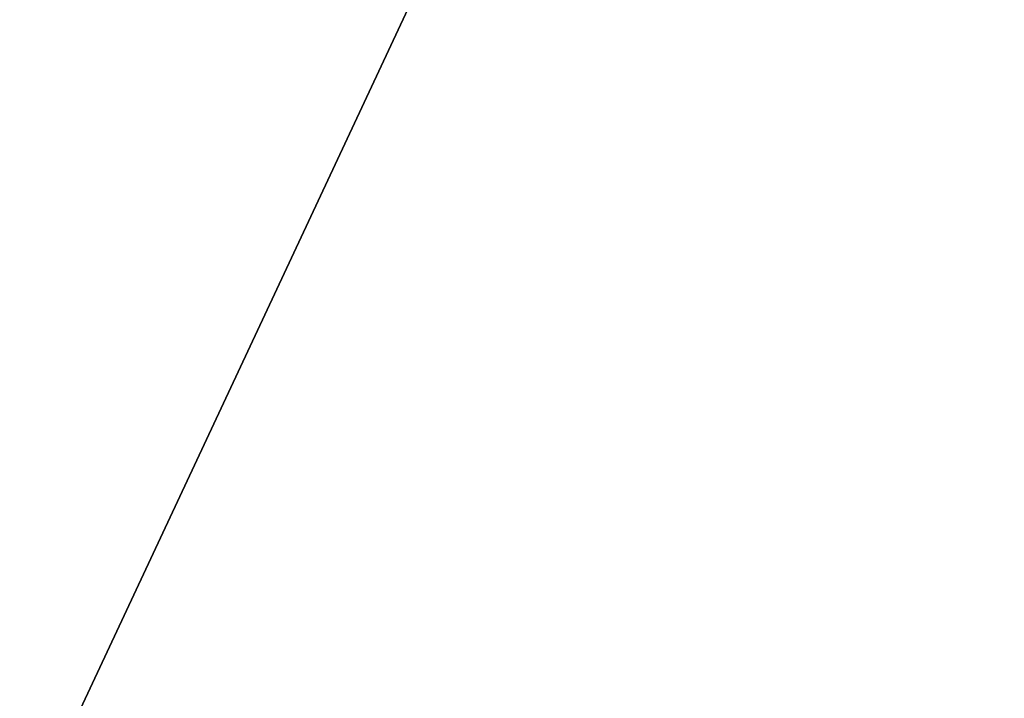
# Model space of a CAD drawing. Header units: millimetres. Extents: x -14944 to -12796, y 364 to 3070.
# Tile 6 of 256: x -14626 to -14289, y 596 to 828. Entities that reach past the tile are written whole.
import ezdxf

# ---------------------------------------------------------------- set-up
doc = ezdxf.new("R2010")
doc.units = ezdxf.units.MM
doc.layers.add('A-FLOR', color=192, linetype='Continuous', lineweight=25)

msp = doc.modelspace()

# ---------------------------------------------------------------- meshes
at = {"layer": 'A-FLOR'}
mesh = msp.add_polyface(dxfattribs=at)
corners = [(-14709.55, 369.03, -250), (-14709.55, 2868.53, -250), (-12796.12, 2868.53, -250), (-12796.12, 369.03, -250), (-13509.55, 2817.95, -250), (-13511.26, 2830.89, -250), (-13516.25, 2842.95, -250), (-13524.2, 2853.31, -250), (-13534.55, 2861.25, -250), (-13546.61, 2866.25, -250), (-13559.55, 2867.95, -250), (-13572.49, 2866.25, -250), (-13584.55, 2861.25, -250), (-13594.91, 2853.31, -250), (-13602.85, 2842.95, -250), (-13607.85, 2830.89, -250), (-13609.55, 2817.95, -250), (-13607.85, 2805.01, -250), (-13602.85, 2792.95, -250), (-13594.91, 2782.6, -250), (-13584.55, 2774.65, -250), (-13572.49, 2769.65, -250), (-13559.55, 2767.95, -250), (-13546.61, 2769.65, -250), (-13534.55, 2774.65, -250), (-13524.2, 2782.6, -250), (-13516.25, 2792.95, -250), (-13511.26, 2805.01, -250)]
mesh.append_faces([[corners[k] for k in face] for face in [(22, 3, 21), (12, 1, 11), (7, 2, 6), (4, 2, 27)]], dxfattribs={"vtx0": -1, "vtx1": -1})
mesh.append_faces([[corners[k] for k in face] for face in [(0, 20, 21, 3), (1, 19, 20, 0), (1, 16, 17), (1, 18, 19), (1, 17, 18), (3, 22, 23), (3, 23, 24, 2), (2, 25, 26), (2, 24, 25), (2, 26, 27), (1, 12, 13), (2, 7, 8)]], dxfattribs={"vtx0": -1, "vtx2": -1})
mesh.append_faces([[corners[k] for k in face] for face in [(14, 15, 1), (13, 14, 1), (10, 11, 1), (1, 2, 10), (5, 6, 2), (4, 5, 2), (8, 9, 2), (9, 10, 2), (15, 16, 1)]], dxfattribs={"vtx1": -1, "vtx2": -1})
mesh = msp.add_polyface(dxfattribs=at)
corners = [(-14709.55, 369.03), (-12796.12, 369.03), (-12796.12, 2868.53), (-14709.55, 2868.53), (-13509.55, 2817.95), (-13511.26, 2805.01), (-13516.25, 2792.95), (-13524.2, 2782.6), (-13534.55, 2774.65), (-13546.61, 2769.65), (-13559.55, 2767.95), (-13572.49, 2769.65), (-13584.55, 2774.65), (-13594.91, 2782.6), (-13602.85, 2792.95), (-13607.85, 2805.01), (-13609.55, 2817.95), (-13607.85, 2830.89), (-13602.85, 2842.95), (-13594.91, 2853.31), (-13584.55, 2861.25), (-13572.49, 2866.25), (-13559.55, 2867.95), (-13546.61, 2866.25), (-13534.55, 2861.25), (-13524.2, 2853.31), (-13516.25, 2842.95), (-13511.26, 2830.89)]
mesh.append_faces([[corners[k] for k in face] for face in [(21, 3, 20), (3, 22, 2), (23, 2, 22), (17, 3, 16), (16, 3, 15), (15, 3, 14), (7, 2, 6), (6, 2, 5)]], dxfattribs={"vtx0": -1, "vtx1": -1})
mesh.append_faces([[corners[k] for k in face] for face in [(3, 21, 22), (2, 23, 24), (2, 24, 25), (2, 4, 5), (2, 7, 8, 1), (1, 8, 9)]], dxfattribs={"vtx0": -1, "vtx2": -1})
mesh.append_faces([[corners[k] for k in face] for face in [(17, 18, 3), (19, 20, 3), (18, 19, 3), (25, 26, 2), (27, 4, 2), (26, 27, 2), (13, 14, 3), (9, 10, 1), (10, 11, 1)]], dxfattribs={"vtx1": -1, "vtx2": -1})
mesh.append_faces([[corners[k] for k in face] for face in [(12, 13, 3, 0), (11, 12, 0, 1)]], dxfattribs={"vtx1": -1, "vtx3": -1})

doc.saveas('drawing.dxf')
